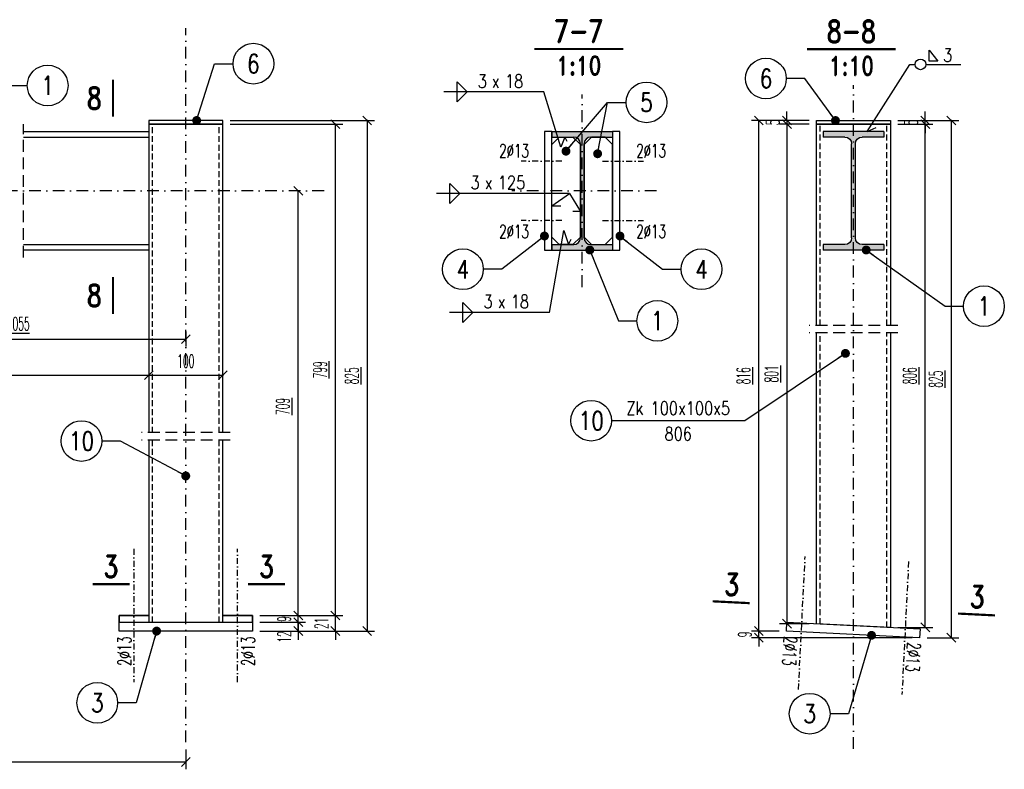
# Model space of a CAD drawing. Header units: millimetres. Extents: x -228255 to 14536, y -140109 to 119945.
# Tile 87 of 123: x -108997 to -107667, y 36441 to 37454. Entities that reach past the tile are written whole.
import ezdxf
from ezdxf.enums import TextEntityAlignment as Align

# ---------------------------------------------------------------- set-up
doc = ezdxf.new("R2010")
doc.units = ezdxf.units.MM
doc.header["$LTSCALE"] = 2.5
for name, pattern in [('DASHDOT', [25.4, 12.7, -6.35, 0, -6.35]), ('DASHDOT2', [12.7, 6.35, -3.175, 0, -3.175]), ('DASHED', [19.05, 12.7, -6.35]), ('DASHED2', [9.525, 6.35, -3.175])]:
    doc.linetypes.add(name, pattern=pattern)
for name, color, linetype in [('Gruba', 6, 'Continuous'), ('Opisy_stal', 7, 'Continuous'), ('Osie', 134, 'DASHDOT'), ('Osie_stal', 221, 'DASHDOT2'), ('Przerywana', 5, 'DASHED'), ('stal', 4, 'Continuous'), ('Stal_nw', 181, 'DASHED2'), ('Stal_przekroj', 1, 'Continuous'), ('Tekst', 31, 'Continuous'), ('Wymiary', 86, 'Continuous')]:
    doc.layers.add(name, color=color, linetype=linetype)
doc.styles.get("Standard").update_dxf_attribs({"font": 'romans.shx', "width": 0.65})
doc.styles.add('style1', font='romand.shx', dxfattribs={"width": 0.8})
doc.styles.add('style3', font='romans.shx', dxfattribs={"width": 0.5})
doc.dimstyles.new('Skala_10', dxfattribs={"dimtxt": 18, "dimasz": 12, "dimexe": 10, "dimexo": 10, "dimgap": 10, "dimtad": 1, "dimdec": 0, "dimdsep": 46, "dimtxsty": 'style3', "dimblk": 'OBLIQUE', "dimcen": 0, "dimdle": 1, "dimclrd": 256, "dimclre": 256, "dimclrt": 31, "dimadec": 1, "dimazin": 0, "dimtfac": 1, "dimtdec": 0, "dimtix": 1, "dimtmove": 2, "dimatfit": 0, "dimldrblk": 'DOT', "dimfxl": 1, "dimtolj": 1, "dimtzin": 0, "dimlwd": -1, "dimlwe": -1, "dimarcsym": 0})
doc.dimstyles.new('Skala_10$7', dxfattribs={"dimscale": 0, "dimtxt": 18, "dimasz": 12, "dimexe": 10, "dimexo": 15, "dimgap": 5, "dimtad": 1, "dimdec": 0, "dimrnd": 0.5, "dimzin": 9, "dimdsep": 46, "dimtxsty": 'Standard', "dimblk1": 'OBLIQUE', "dimblk2": 'OBLIQUE', "dimsah": 1, "dimcen": 10, "dimdle": 10, "dimclrt": 31, "dimadec": 0, "dimazin": 0, "dimtfac": 1, "dimtdec": 0, "dimtmove": 2, "dimatfit": 3, "dimldrblk": 'DOT', "dimfxl": 1, "dimtolj": 1, "dimtzin": 9, "dimarcsym": 0})

# ---------------------------------------------------------------- blocks, each defined once
blk = doc.blocks.new('_Oblique')
at = {"color": 0, "linetype": 'ByBlock', "lineweight": -2}
blk.add_line((-0.5, -0.5), (0.5, 0.5), dxfattribs=at)
blk = doc.blocks.new('*D305')
at = {"layer": 'Defpoints', "color": 0, "ltscale": 0.5, "transparency": 16777216}
for p in [(-110502.6, 36477.6), (-108772.6, 36477.6), (-108772.6, 36450.8)]:
    blk.add_point(p, dxfattribs=at)
at = {"layer": 'Wymiary', "ltscale": 0.5, "transparency": 16777216}
for p, q in [((-110502.6, 36467.6), (-110502.6, 36440.8)), ((-108772.6, 36467.6), (-108772.6, 36440.8)), ((-110503.6, 36450.8), (-108771.6, 36450.8))]:
    blk.add_line(p, q, dxfattribs=at)
at = {"layer": 'Wymiary', "ltscale": 0.5, "transparency": 16777216, "xscale": 12, "yscale": 12, "zscale": 12, "rotation": 180}
blk.add_blockref('_Oblique', (-110502.6, 36450.8), dxfattribs=at)
at = {"layer": 'Wymiary', "ltscale": 0.5, "transparency": 16777216, "xscale": 12, "yscale": 12, "zscale": 12}
blk.add_blockref('_Oblique', (-108772.6, 36450.8), dxfattribs=at)
at = {"layer": 'Wymiary', "color": 31, "ltscale": 0.5, "transparency": 16777216, "insert": (-109637.6, 36471.6), "char_height": 18, "attachment_point": 5, "style": 'style3'}
blk.add_mtext('\\A1;\\L5700', dxfattribs=at)
blk = doc.blocks.new('_Dot')
at = {"color": 0, "linetype": 'ByBlock', "lineweight": -2}
blk.add_line((-0.5, 0), (-1, 0), dxfattribs=at)
at = {"color": 0, "linetype": 'ByBlock', "const_width": 0.5}
blk.add_lwpolyline([(-0.25, 0, 1), (0.25, 0, 1)], format="xyb", close=True, dxfattribs=at)
blk = doc.blocks.new('*D306')
at = {"layer": 'Defpoints', "color": 0, "ltscale": 0.5, "transparency": 16777216}
for p in [(-108620.8, 37222.6), (-108620.8, 37222.6), (-108682.6, 36639.6)]:
    blk.add_point(p, dxfattribs=at)
at = {"layer": 'Wymiary', "ltscale": 0.5, "transparency": 16777216}
for p, q in [((-108620.8, 36638.6), (-108620.8, 37223.6)), ((-108672.6, 36639.6), (-108610.8, 36639.6))]:
    blk.add_line(p, q, dxfattribs=at)
at = {"layer": 'Wymiary', "ltscale": 0.5, "transparency": 16777216, "xscale": 12, "yscale": 12, "zscale": 12}
for p, rotation in [((-108620.8, 37222.6), 90), ((-108620.8, 36639.6), 270)]:
    blk.add_blockref('_Oblique', p, dxfattribs=dict(at, rotation=rotation))
at = {"layer": 'Wymiary', "color": 31, "ltscale": 0.5, "transparency": 16777216, "insert": (-108641.6, 36931.1), "char_height": 18, "attachment_point": 5, "rotation": 90, "style": 'style3'}
blk.add_mtext('\\A1;\\L709', dxfattribs=at)
blk = doc.blocks.new('*D307')
at = {"layer": 'Defpoints', "color": 0, "ltscale": 0.5, "transparency": 16777216}
for p in [(-108722.6, 37312.6), (-108570.6, 37312.6), (-108682.6, 36648.6)]:
    blk.add_point(p, dxfattribs=at)
at = {"layer": 'Wymiary', "ltscale": 0.5, "transparency": 16777216}
for p, q in [((-108712.6, 37312.6), (-108560.6, 37312.6)), ((-108570.6, 36647.6), (-108570.6, 37313.6)), ((-108672.6, 36648.6), (-108560.6, 36648.6))]:
    blk.add_line(p, q, dxfattribs=at)
at = {"layer": 'Wymiary', "ltscale": 0.5, "transparency": 16777216, "xscale": 12, "yscale": 12, "zscale": 12}
for p, rotation in [((-108570.6, 37312.6), 90), ((-108570.6, 36648.6), 270)]:
    blk.add_blockref('_Oblique', p, dxfattribs=dict(at, rotation=rotation))
at = {"layer": 'Wymiary', "color": 31, "ltscale": 0.5, "transparency": 16777216, "insert": (-108591.4, 36980.6), "char_height": 18, "attachment_point": 5, "rotation": 90, "style": 'style3'}
blk.add_mtext('\\A1;\\L799', dxfattribs=at)
blk = doc.blocks.new('*D308')
at = {"layer": 'Defpoints', "color": 0, "ltscale": 0.5, "transparency": 16777216}
for p in [(-108722.6, 37317.6), (-108682.6, 36627.6), (-108527.7, 36627.6)]:
    blk.add_point(p, dxfattribs=at)
at = {"layer": 'Wymiary', "ltscale": 0.5, "transparency": 16777216}
for p, q in [((-108712.6, 37317.6), (-108517.7, 37317.6)), ((-108527.7, 37318.6), (-108527.7, 36626.6)), ((-108672.6, 36627.6), (-108517.7, 36627.6))]:
    blk.add_line(p, q, dxfattribs=at)
at = {"layer": 'Wymiary', "ltscale": 0.5, "transparency": 16777216, "xscale": 12, "yscale": 12, "zscale": 12}
for p, rotation in [((-108527.7, 37317.6), 90), ((-108527.7, 36627.6), 270)]:
    blk.add_blockref('_Oblique', p, dxfattribs=dict(at, rotation=rotation))
at = {"layer": 'Wymiary', "color": 31, "ltscale": 0.5, "transparency": 16777216, "insert": (-108548.5, 36972.6), "char_height": 18, "attachment_point": 5, "rotation": 90, "style": 'style3'}
blk.add_mtext('\\A1;\\L825', dxfattribs=at)
blk = doc.blocks.new('*D311')
at = {"layer": 'Defpoints', "color": 0, "ltscale": 0.5, "transparency": 16777216}
for p in [(-109225.1, 37042.6), (-108772.6, 37042.6), (-108772.6, 37022.1)]:
    blk.add_point(p, dxfattribs=at)
at = {"layer": 'Wymiary', "ltscale": 0.5, "transparency": 16777216}
for p, q in [((-109225.1, 37032.6), (-109225.1, 37012.1)), ((-108772.6, 37032.6), (-108772.6, 37012.1)), ((-109226.1, 37022.1), (-108771.6, 37022.1))]:
    blk.add_line(p, q, dxfattribs=at)
at = {"layer": 'Wymiary', "ltscale": 0.5, "transparency": 16777216, "xscale": 12, "yscale": 12, "zscale": 12, "rotation": 180}
blk.add_blockref('_Oblique', (-109225.1, 37022.1), dxfattribs=at)
at = {"layer": 'Wymiary', "ltscale": 0.5, "transparency": 16777216, "xscale": 12, "yscale": 12, "zscale": 12}
blk.add_blockref('_Oblique', (-108772.6, 37022.1), dxfattribs=at)
at = {"layer": 'Wymiary', "color": 31, "ltscale": 0.5, "transparency": 16777216, "insert": (-108998.9, 37042.9), "char_height": 18, "attachment_point": 5, "style": 'style3'}
blk.add_mtext('\\A1;\\L1055', dxfattribs=at)
blk = doc.blocks.new('*D313')
at = {"layer": 'Defpoints', "color": 0, "ltscale": 0.5, "transparency": 16777216}
for p in [(-110452.6, 36988.9), (-108822.6, 36973.5), (-108822.6, 36973.5)]:
    blk.add_point(p, dxfattribs=at)
at = {"layer": 'Wymiary', "ltscale": 0.5, "transparency": 16777216}
for p, q in [((-110452.6, 36978.9), (-110452.6, 36963.5)), ((-110453.6, 36973.5), (-108821.6, 36973.5))]:
    blk.add_line(p, q, dxfattribs=at)
at = {"layer": 'Wymiary', "ltscale": 0.5, "transparency": 16777216, "xscale": 12, "yscale": 12, "zscale": 12, "rotation": 180}
blk.add_blockref('_Oblique', (-110452.6, 36973.5), dxfattribs=at)
at = {"layer": 'Wymiary', "ltscale": 0.5, "transparency": 16777216, "xscale": 12, "yscale": 12, "zscale": 12}
blk.add_blockref('_Oblique', (-108822.6, 36973.5), dxfattribs=at)
at = {"layer": 'Wymiary', "color": 31, "ltscale": 0.5, "transparency": 16777216, "insert": (-109637.6, 36994.3), "char_height": 18, "attachment_point": 5, "style": 'style3'}
blk.add_mtext('\\A1;\\L5600', dxfattribs=at)
blk = doc.blocks.new('*D314')
at = {"layer": 'Defpoints', "color": 0, "ltscale": 0.5, "transparency": 16777216}
for p in [(-108822.6, 36973.5), (-108722.6, 36973.5), (-108722.6, 36973.5)]:
    blk.add_point(p, dxfattribs=at)
at = {"layer": 'Wymiary', "ltscale": 0.5, "transparency": 16777216}
blk.add_line((-108823.6, 36973.5), (-108721.6, 36973.5), dxfattribs=at)
at = {"layer": 'Wymiary', "ltscale": 0.5, "transparency": 16777216, "xscale": 12, "yscale": 12, "zscale": 12, "rotation": 180}
blk.add_blockref('_Oblique', (-108822.6, 36973.5), dxfattribs=at)
at = {"layer": 'Wymiary', "ltscale": 0.5, "transparency": 16777216, "xscale": 12, "yscale": 12, "zscale": 12}
blk.add_blockref('_Oblique', (-108722.6, 36973.5), dxfattribs=at)
at = {"layer": 'Wymiary', "color": 31, "ltscale": 0.5, "transparency": 16777216, "insert": (-108772.6, 36992.5), "char_height": 18, "attachment_point": 5, "style": 'style3'}
blk.add_mtext('\\A1;100', dxfattribs=at)
blk = doc.blocks.new('Elem_lewy')
at = {"color": 7}
blk.add_line((0, 0), (-25, 0), dxfattribs=at)
blk.add_circle((-52.5, 0), 27.5, dxfattribs=at)
at = {"color": 31, "width": 0.8}
blk.add_attdef('22', text='', height=25, dxfattribs=at).set_placement((-52.5, 0), align=Align.MIDDLE)
blk = doc.blocks.new('I160PE')
for p, q in [((-41, 160), (41, 160)), ((-41, 160), (-41, 152.6)), ((41, 160), (41, 152.6)), ((-41, 152.6), (-11.5, 152.6)), ((11.5, 152.6), (41, 152.6)), ((-2.5, 16.4), (-2.5, 143.6)), ((2.5, 16.4), (2.5, 143.6)), ((-41, 7.4), (-11.5, 7.4)), ((-41, 7.4), (-41, 0)), ((-41, 0), (41, 0)), ((11.5, 7.4), (41, 7.4)), ((41, 7.4), (41, 0))]:
    blk.add_line(p, q)
for centre, start, end in [((-11.5, 143.6), 0, 90), ((11.5, 143.6), 90, 180), ((-11.5, 16.4), 270, 0), ((11.5, 16.4), 180, 270)]:
    blk.add_arc(centre, 9, start, end)
blk = doc.blocks.new('Elem_prawy')
at = {"color": 7}
blk.add_line((0, 0), (25, 0), dxfattribs=at)
blk.add_circle((52.5, 0), 27.5, dxfattribs=at)
at = {"color": 31, "width": 0.8}
blk.add_attdef('22', text='', height=25, dxfattribs=at).set_placement((52.5, 0), align=Align.MIDDLE)
blk = doc.blocks.new('Pach_obustr_lewa')
at = {"color": 7}
for p, q in [((-117, -13.5), (-117, 13.5)), ((-117, 13.5), (-103.5, 0)), ((0, 0), (-135, 0)), ((-117, -13.5), (-103.5, 0))]:
    blk.add_line(p, q, dxfattribs=at)
at = {"color": 31, "width": 0.8}
blk.add_text('x', height=18, dxfattribs=at).set_placement((-70, 5.6))
blk.add_attdef('AA', text='', height=18, dxfattribs=at).set_placement((-76.8, 5.6), align=Align.RIGHT)
blk.add_attdef('LLLL', (-52.3, 5.6), '', height=18, dxfattribs=at)
blk = doc.blocks.new('*D338')
at = {"layer": 'Defpoints', "color": 0, "ltscale": 0.5, "transparency": 16777216}
for p in [(-108682.6, 36639.6), (-108620.8, 36639.6), (-108682.6, 36627.6)]:
    blk.add_point(p, dxfattribs=at)
at = {"layer": 'Wymiary', "ltscale": 0.5, "transparency": 16777216}
for p, q in [((-108620.8, 36639.6), (-108620.8, 36651.6)), ((-108672.6, 36639.6), (-108610.8, 36639.6)), ((-108620.8, 36627.6), (-108620.8, 36639.6)), ((-108672.6, 36627.6), (-108610.8, 36627.6)), ((-108620.8, 36627.6), (-108620.8, 36615.6))]:
    blk.add_line(p, q, dxfattribs=at)
at = {"layer": 'Wymiary', "ltscale": 0.5, "transparency": 16777216, "xscale": 12, "yscale": 12, "zscale": 12}
for p, rotation in [((-108620.8, 36639.6), 270), ((-108620.8, 36627.6), 90)]:
    blk.add_blockref('_Oblique', p, dxfattribs=dict(at, rotation=rotation))
at = {"layer": 'Wymiary', "color": 31, "ltscale": 0.5, "transparency": 16777216, "insert": (-108639.8, 36619.8), "char_height": 18, "attachment_point": 5, "rotation": 90, "style": 'style3'}
blk.add_mtext('\\A1;12', dxfattribs=at)
blk = doc.blocks.new('*D339')
at = {"layer": 'Defpoints', "color": 0, "ltscale": 0.5, "transparency": 16777216}
for p in [(-108682.6, 36648.6), (-108570.6, 36648.6), (-108682.6, 36627.6)]:
    blk.add_point(p, dxfattribs=at)
at = {"layer": 'Wymiary', "ltscale": 0.5, "transparency": 16777216}
for p, q in [((-108570.6, 36648.6), (-108570.6, 36660.6)), ((-108672.6, 36648.6), (-108560.6, 36648.6)), ((-108570.6, 36627.6), (-108570.6, 36648.6)), ((-108672.6, 36627.6), (-108560.6, 36627.6)), ((-108570.6, 36627.6), (-108570.6, 36615.6))]:
    blk.add_line(p, q, dxfattribs=at)
at = {"layer": 'Wymiary', "ltscale": 0.5, "transparency": 16777216, "xscale": 12, "yscale": 12, "zscale": 12}
for p, rotation in [((-108570.6, 36648.6), 270), ((-108570.6, 36627.6), 90)]:
    blk.add_blockref('_Oblique', p, dxfattribs=dict(at, rotation=rotation))
at = {"layer": 'Wymiary', "color": 31, "ltscale": 0.5, "transparency": 16777216, "insert": (-108589.6, 36638.1), "char_height": 18, "attachment_point": 5, "rotation": 90, "style": 'style3'}
blk.add_mtext('\\A1;21', dxfattribs=at)
blk = doc.blocks.new('*D340')
at = {"layer": 'Defpoints', "color": 0, "ltscale": 0.5, "transparency": 16777216}
for p in [(-108682.6, 36648.6), (-108620.8, 36648.6), (-108682.6, 36639.6)]:
    blk.add_point(p, dxfattribs=at)
at = {"layer": 'Wymiary', "ltscale": 0.5, "transparency": 16777216}
for p, q in [((-108620.8, 36648.6), (-108620.8, 36660.6)), ((-108672.6, 36648.6), (-108610.8, 36648.6)), ((-108620.8, 36639.6), (-108620.8, 36648.6)), ((-108672.6, 36639.6), (-108610.8, 36639.6)), ((-108620.8, 36639.6), (-108620.8, 36627.6))]:
    blk.add_line(p, q, dxfattribs=at)
at = {"layer": 'Wymiary', "ltscale": 0.5, "transparency": 16777216, "xscale": 12, "yscale": 12, "zscale": 12}
for p, rotation in [((-108620.8, 36648.6), 270), ((-108620.8, 36639.6), 90)]:
    blk.add_blockref('_Oblique', p, dxfattribs=dict(at, rotation=rotation))
at = {"layer": 'Wymiary', "color": 31, "ltscale": 0.5, "transparency": 16777216, "insert": (-108639.8, 36644.1), "char_height": 18, "attachment_point": 5, "rotation": 90, "style": 'style3'}
blk.add_mtext('\\A1;9', dxfattribs=at)
blk = doc.blocks.new('Pach_obwod_prawa')
at = {"color": 7}
for p, q in [((26.2368, 4.32), (26.2368, 19.44)), ((26.2368, 19.44), (37.7568, 4.32)), ((0, 0), (7.2, 0)), ((21.6, 0), (69.12, 0)), ((37.7568, 4.32), (26.2368, 4.32))]:
    blk.add_line(p, q, dxfattribs=at)
blk.add_circle((14.4, 0), 7.2, dxfattribs=at)
at = {"color": 31, "width": 0.8}
blk.add_attdef('A', (44.9568, 3.6), '', height=18, dxfattribs=at)
blk = doc.blocks.new('*D341')
at = {"layer": 'Defpoints', "color": 0, "ltscale": 0.5, "transparency": 16777216}
for p in [(-107998.9, 36627.6), (-107961.5, 36627.6), (-107781.7, 36618.6)]:
    blk.add_point(p, dxfattribs=at)
at = {"layer": 'Wymiary', "ltscale": 0.5, "transparency": 16777216}
for p, q in [((-107998.9, 36627.6), (-107998.9, 36639.6)), ((-107971.5, 36627.6), (-108008.9, 36627.6)), ((-107791.7, 36618.6), (-108008.9, 36618.6)), ((-107998.9, 36618.6), (-107998.9, 36627.6)), ((-107998.9, 36618.6), (-107998.9, 36606.6))]:
    blk.add_line(p, q, dxfattribs=at)
at = {"layer": 'Wymiary', "ltscale": 0.5, "transparency": 16777216, "xscale": 12, "yscale": 12, "zscale": 12}
for p, rotation in [((-107998.9, 36627.6), 270), ((-107998.9, 36618.6), 90)]:
    blk.add_blockref('_Oblique', p, dxfattribs=dict(at, rotation=rotation))
at = {"layer": 'Wymiary', "color": 31, "ltscale": 0.5, "transparency": 16777216, "insert": (-108017.9, 36623.1), "char_height": 18, "attachment_point": 5, "rotation": 90, "style": 'style3'}
blk.add_mtext('\\A1;9', dxfattribs=at)
blk = doc.blocks.new('*D342')
at = {"layer": 'Defpoints', "color": 0, "ltscale": 0.5, "transparency": 16777216}
for p in [(-107998.9, 37317.6), (-107921, 37317.6), (-107961.5, 36627.6)]:
    blk.add_point(p, dxfattribs=at)
at = {"layer": 'Wymiary', "ltscale": 0.5, "transparency": 16777216}
for p, q in [((-107931, 37317.6), (-108008.9, 37317.6)), ((-107998.9, 36626.6), (-107998.9, 37318.6)), ((-107971.5, 36627.6), (-108008.9, 36627.6))]:
    blk.add_line(p, q, dxfattribs=at)
at = {"layer": 'Wymiary', "ltscale": 0.5, "transparency": 16777216, "xscale": 12, "yscale": 12, "zscale": 12}
for p, rotation in [((-107998.9, 37317.6), 90), ((-107998.9, 36627.6), 270)]:
    blk.add_blockref('_Oblique', p, dxfattribs=dict(at, rotation=rotation))
at = {"layer": 'Wymiary', "color": 31, "ltscale": 0.5, "transparency": 16777216, "insert": (-108019.7, 36972.6), "char_height": 18, "attachment_point": 5, "rotation": 90, "style": 'style3'}
blk.add_mtext('\\A1;\\L816', dxfattribs=at)
blk = doc.blocks.new('*D343')
at = {"layer": 'Defpoints', "color": 0, "ltscale": 0.5, "transparency": 16777216}
for p in [(-107921, 37312.6), (-107960.9, 36637.6), (-107921, 36637.6)]:
    blk.add_point(p, dxfattribs=at)
at = {"layer": 'Wymiary', "ltscale": 0.5, "transparency": 16777216}
for p, q in [((-107931, 37312.6), (-107970.9, 37312.6)), ((-107960.9, 37313.6), (-107960.9, 36636.6)), ((-107931, 36637.6), (-107970.9, 36637.6))]:
    blk.add_line(p, q, dxfattribs=at)
at = {"layer": 'Wymiary', "ltscale": 0.5, "transparency": 16777216, "xscale": 12, "yscale": 12, "zscale": 12}
for p, rotation in [((-107960.9, 37312.6), 90), ((-107960.9, 36637.6), 270)]:
    blk.add_blockref('_Oblique', p, dxfattribs=dict(at, rotation=rotation))
at = {"layer": 'Wymiary', "color": 31, "ltscale": 0.5, "transparency": 16777216, "insert": (-107981.7, 36975.1), "char_height": 18, "attachment_point": 5, "rotation": 90, "style": 'style3'}
blk.add_mtext('\\A1;\\L801', dxfattribs=at)
blk = doc.blocks.new('*D344')
at = {"layer": 'Defpoints', "color": 0, "ltscale": 0.5, "transparency": 16777216}
for p in [(-107821, 37312.6), (-107774.1, 37312.6), (-107821, 36632.6)]:
    blk.add_point(p, dxfattribs=at)
at = {"layer": 'Wymiary', "ltscale": 0.5, "transparency": 16777216}
for p, q in [((-107811, 37312.6), (-107764.1, 37312.6)), ((-107774.1, 36631.6), (-107774.1, 37313.6)), ((-107811, 36632.6), (-107764.1, 36632.6))]:
    blk.add_line(p, q, dxfattribs=at)
at = {"layer": 'Wymiary', "ltscale": 0.5, "transparency": 16777216, "xscale": 12, "yscale": 12, "zscale": 12}
for p, rotation in [((-107774.1, 37312.6), 90), ((-107774.1, 36632.6), 270)]:
    blk.add_blockref('_Oblique', p, dxfattribs=dict(at, rotation=rotation))
at = {"layer": 'Wymiary', "color": 31, "ltscale": 0.5, "transparency": 16777216, "insert": (-107794.9, 36972.6), "char_height": 18, "attachment_point": 5, "rotation": 90, "style": 'style3'}
blk.add_mtext('\\A1;\\L806', dxfattribs=at)
blk = doc.blocks.new('*D345')
at = {"layer": 'Defpoints', "color": 0, "ltscale": 0.5, "transparency": 16777216}
for p in [(-107960.9, 37312.6), (-107921, 37317.6), (-107921, 37312.6)]:
    blk.add_point(p, dxfattribs=at)
at = {"layer": 'Wymiary', "ltscale": 0.5, "transparency": 16777216}
for p, q in [((-107960.9, 37317.6), (-107960.9, 37329.6)), ((-107931, 37317.6), (-107970.9, 37317.6)), ((-107931, 37312.6), (-107970.9, 37312.6)), ((-107960.9, 37317.6), (-107960.9, 37312.6)), ((-107960.9, 37312.6), (-107960.9, 37300.6))]:
    blk.add_line(p, q, dxfattribs=at)
at = {"layer": 'Wymiary', "ltscale": 0.5, "transparency": 16777216, "xscale": 12, "yscale": 12, "zscale": 12}
for p, rotation in [((-107960.9, 37317.6), 270), ((-107960.9, 37312.6), 90)]:
    blk.add_blockref('_Oblique', p, dxfattribs=dict(at, rotation=rotation))
at = {"layer": 'Wymiary', "color": 31, "ltscale": 0.5, "transparency": 16777216, "insert": (-107979.9, 37315.1), "char_height": 18, "attachment_point": 5, "rotation": 90, "style": 'style3'}
blk.add_mtext('\\A1;5', dxfattribs=at)
blk = doc.blocks.new('*D346')
at = {"layer": 'Defpoints', "color": 0, "ltscale": 0.5, "transparency": 16777216}
for p in [(-107821, 37317.6), (-107738.9, 37317.6), (-107781.7, 36618.6)]:
    blk.add_point(p, dxfattribs=at)
at = {"layer": 'Wymiary', "ltscale": 0.5, "transparency": 16777216}
for p, q in [((-107811, 37317.6), (-107728.9, 37317.6)), ((-107738.9, 36617.6), (-107738.9, 37318.6)), ((-107771.7, 36618.6), (-107728.9, 36618.6))]:
    blk.add_line(p, q, dxfattribs=at)
at = {"layer": 'Wymiary', "ltscale": 0.5, "transparency": 16777216, "xscale": 12, "yscale": 12, "zscale": 12}
for p, rotation in [((-107738.9, 37317.6), 90), ((-107738.9, 36618.6), 270)]:
    blk.add_blockref('_Oblique', p, dxfattribs=dict(at, rotation=rotation))
at = {"layer": 'Wymiary', "color": 31, "ltscale": 0.5, "transparency": 16777216, "insert": (-107759.7, 36968.1), "char_height": 18, "attachment_point": 5, "rotation": 90, "style": 'style3'}
blk.add_mtext('\\A1;\\L825', dxfattribs=at)
blk = doc.blocks.new('*D347')
at = {"layer": 'Defpoints', "color": 0, "ltscale": 0.5, "transparency": 16777216}
for p in [(-107821, 37317.6), (-107821, 37312.6), (-107774.1, 37317.6)]:
    blk.add_point(p, dxfattribs=at)
at = {"layer": 'Wymiary', "ltscale": 0.5, "transparency": 16777216}
for p, q in [((-107774.1, 37317.6), (-107774.1, 37329.6)), ((-107811, 37317.6), (-107764.1, 37317.6)), ((-107811, 37312.6), (-107764.1, 37312.6)), ((-107774.1, 37312.6), (-107774.1, 37317.6)), ((-107774.1, 37312.6), (-107774.1, 37300.6))]:
    blk.add_line(p, q, dxfattribs=at)
at = {"layer": 'Wymiary', "ltscale": 0.5, "transparency": 16777216, "xscale": 12, "yscale": 12, "zscale": 12}
for p, rotation in [((-107774.1, 37317.6), 270), ((-107774.1, 37312.6), 90)]:
    blk.add_blockref('_Oblique', p, dxfattribs=dict(at, rotation=rotation))
at = {"layer": 'Wymiary', "color": 31, "ltscale": 0.5, "transparency": 16777216, "insert": (-107793.1, 37315.1), "char_height": 18, "attachment_point": 5, "rotation": 90, "style": 'style3'}
blk.add_mtext('\\A1;5', dxfattribs=at)
blk = doc.blocks.new('Op_el_lewy')
at = {"color": 7}
blk.add_line((0, 0), (-180, 0), dxfattribs=at)
blk.add_circle((-207.5, 0), 27.5, dxfattribs=at)
at = {"color": 31, "width": 0.8}
blk.add_attdef('22', text='', height=25, dxfattribs=at).set_placement((-207.5, 0), align=Align.MIDDLE)
for tag, p in [('ZK_120X120X5', (-90, 7.875)), ('1000', (-90, -26.649))]:
    blk.add_attdef(tag, text='', height=18, dxfattribs=at).set_placement(p, align=Align.CENTER)

msp = doc.modelspace()

# ---------------------------------------------------------------- hatches: boundary and pattern name
at = {"layer": 'Stal_przekroj', "ltscale": 0.5}
h = msp.add_hatch(color=256, dxfattribs=at)
h.dxf.hatch_style = 1
h.paths.add_polyline_path([(-108196.32, 37302.57), (-108278.32, 37302.57), (-108278.32, 37295.17), (-108248.82, 37295.17, -0.4142136), (-108239.82, 37286.17), (-108239.82, 37158.97, -0.4142136), (-108248.82, 37149.97), (-108278.32, 37149.97), (-108278.32, 37142.57), (-108196.32, 37142.57), (-108196.32, 37149.97), (-108225.82, 37149.97, -0.4142136), (-108234.82, 37158.97), (-108234.82, 37286.17, -0.4142136), (-108225.82, 37295.17), (-108196.32, 37295.17)])
h = msp.add_hatch(color=256, dxfattribs=at)
h.dxf.hatch_style = 1
h.paths.add_polyline_path([(-107830.02, 37302.57), (-107912.02, 37302.57), (-107912.02, 37295.17), (-107882.52, 37295.17, -0.4142136), (-107873.52, 37286.17), (-107873.52, 37158.97, -0.4142136), (-107882.52, 37149.97), (-107912.02, 37149.97), (-107912.02, 37142.57), (-107830.02, 37142.57), (-107830.02, 37149.97), (-107859.52, 37149.97, -0.4142136), (-107868.52, 37158.97), (-107868.52, 37286.17, -0.4142136), (-107859.52, 37295.17), (-107830.02, 37295.17)])

# ---------------------------------------------------------------- linework, layer by layer
at = {"layer": 'Gruba', "const_width": 3}
for points in [[(-108301.98, 37414.29), (-108181.98, 37414.29)], [(-107933.91, 37414.03), (-107813.91, 37414.03)], [(-108870.87, 37372.71), (-108870.87, 37322.71)], [(-108870.87, 37106.14), (-108870.87, 37056.14)], [(-108898.5, 36690.97), (-108848.5, 36690.97)], [(-108688.51, 36690.97), (-108638.51, 36690.97)], [(-108061.16, 36667.85), (-108011.23, 36665.35)], [(-107729.73, 36651.28), (-107679.8, 36648.78)]]:
    msp.add_lwpolyline(points, dxfattribs=at)
at = {"layer": 'Opisy_stal', "ltscale": 0.5}
for p, q in [((-107852.38, 37302.57), (-107795, 37393.42)), ((-108266.25, 37281.67), (-108289.31, 37356.16)), ((-107852.38, 37302.57), (-107840.5, 37308.3)), ((-108260.67, 37295.17), (-108266.25, 37281.67)), ((-108260.67, 37295.17), (-108258.21, 37289.54)), ((-108254.44, 37219.14), (-108299.03, 37219.14)), ((-108278.32, 37202.06), (-108254.44, 37219.14)), ((-108254.44, 37219.14), (-108239.82, 37194.74)), ((-108278.32, 37202.06), (-108266.32, 37202.06)), ((-108239.82, 37194.74), (-108249.94, 37194.74)), ((-108281.54, 37058.32), (-108262.3, 37169.02)), ((-108262.3, 37169.02), (-108255.66, 37149.97)), ((-108255.66, 37149.97), (-108252.15, 37157.28))]:
    msp.add_line(p, q, dxfattribs=at)
at = {"layer": 'Osie', "ltscale": 0.5}
for p, q in [((-108772.65, 36477.57), (-108772.65, 37442.57)), ((-107871.02, 36468.58), (-107871.02, 37365.26)), ((-108237.32, 37092.57), (-108237.32, 37352.57)), ((-108585.96, 37222.57), (-110633.2, 37222.57)), ((-108137.08, 37222.57), (-108332.56, 37222.57))]:
    msp.add_line(p, q, dxfattribs=at)
at = {"layer": 'Osie_stal', "ltscale": 0.5}
for p, q in [((-108264.89, 37262.57), (-108319.86, 37262.57)), ((-108209.75, 37262.57), (-108154.78, 37262.57)), ((-108264.89, 37182.57), (-108319.86, 37182.57)), ((-108209.75, 37182.57), (-108154.78, 37182.57)), ((-108842.65, 36738.56), (-108842.65, 36558.56)), ((-108702.65, 36558.56), (-108702.65, 36738.56)), ((-107945.32, 36548.68), (-107936.33, 36728.46)), ((-107796.62, 36721.47), (-107805.61, 36541.7))]:
    msp.add_line(p, q, dxfattribs=at)
at = {"layer": 'Przerywana', "ltscale": 0.5}
for p, q in [((-108991.91, 37132.57), (-108991.91, 37312.57)), ((-107811.02, 37040.61), (-107931.02, 37040.61)), ((-107811.02, 37030.61), (-107931.02, 37030.61)), ((-108712.65, 36895.8), (-108832.65, 36895.8)), ((-108712.65, 36885.8), (-108832.65, 36885.8))]:
    msp.add_line(p, q, dxfattribs=at)
at = {"layer": 'stal', "ltscale": 0.5}
for p, q in [((-108991.91, 37295.17), (-108822.65, 37295.17)), ((-108991.91, 37149.97), (-108822.65, 37149.97))]:
    msp.add_line(p, q, dxfattribs=at)
for points in [[(-108822.65, 37312.57), (-108722.65, 37312.57), (-108722.65, 37317.57), (-108822.65, 37317.57)], [(-107821.02, 37312.57), (-107921.02, 37312.57), (-107921.02, 37317.57), (-107821.02, 37317.57)], [(-108288.32, 37142.57), (-108278.32, 37142.57), (-108278.32, 37302.57), (-108288.32, 37302.57)], [(-108196.32, 37142.57), (-108186.32, 37142.57), (-108186.32, 37302.57), (-108196.32, 37302.57)], [(-107781.74, 36618.6), (-107961.51, 36627.59), (-107960.91, 36639.57), (-107781.14, 36630.59)]]:
    msp.add_lwpolyline(points, close=True, dxfattribs=at)
for points in [[(-108722.65, 36895.8), (-108722.65, 37312.57), (-108822.65, 37312.57), (-108822.65, 36895.8)], [(-107921.02, 37040.61), (-107921.02, 37312.57), (-107821.02, 37312.57), (-107821.02, 37040.61)], [(-108991.91, 37302.57), (-108822.65, 37302.57), (-108822.65, 37142.57), (-108991.91, 37142.57)], [(-108278.32, 37285.17), (-108268.32, 37295.17), (-108249.82, 37295.17), (-108239.82, 37285.17), (-108239.82, 37159.97), (-108249.82, 37149.97), (-108268.32, 37149.97), (-108278.32, 37159.97), (-108278.32, 37285.17)], [(-108196.32, 37285.17), (-108206.32, 37295.17), (-108224.82, 37295.17), (-108234.82, 37285.17), (-108234.82, 37159.97), (-108224.82, 37149.97), (-108206.32, 37149.97), (-108196.32, 37159.97), (-108196.32, 37285.17)], [(-107821.02, 37030.61), (-107821.02, 36632.58), (-107921.02, 36637.58), (-107921.02, 37030.61)], [(-108822.65, 36885.8), (-108822.65, 36639.57), (-108722.65, 36639.57), (-108722.65, 36885.8)], [(-108822.65, 36648.56), (-108862.65, 36648.56), (-108862.65, 36639.57), (-108682.65, 36639.57), (-108682.65, 36648.56), (-108722.65, 36648.56)], [(-108722.65, 36648.56), (-108682.65, 36648.56), (-108682.65, 36627.59), (-108862.65, 36627.59), (-108862.65, 36648.56), (-108822.65, 36648.56)]]:
    msp.add_lwpolyline(points, dxfattribs=at)
at = {"layer": 'Stal_nw', "ltscale": 0.5}
for p, q in [((-108817.65, 36895.8), (-108817.65, 37312.57)), ((-108727.65, 36895.8), (-108727.65, 37312.57)), ((-107916.02, 37040.61), (-107916.02, 37312.57)), ((-107826.02, 37040.61), (-107826.02, 37312.57)), ((-107916.02, 36637.33), (-107916.02, 37030.61)), ((-107826.02, 36632.83), (-107826.02, 37030.61)), ((-108817.65, 36639.57), (-108817.65, 36885.8)), ((-108727.65, 36639.57), (-108727.65, 36885.8))]:
    msp.add_line(p, q, dxfattribs=at)

# ---------------------------------------------------------------- block references
at = {"layer": 'Opisy_stal', "ltscale": 0.5}
for name, p, values in [('Elem_prawy', (-108733.8, 37394.4), {'22': '6'}), ('Pach_obwod_prawa', (-107795, 37393.42), {'A': '3'}), ('Elem_lewy', (-107936.76, 37374.3), {'22': '6'}), ('Elem_prawy', (-109011.63, 37364.89), {'22': '1'}), ('Pach_obustr_lewa', (-108289.31, 37356.16), {'LLLL': '18', 'AA': '3'}), ('Elem_prawy', (-108203.04, 37342.1), {'22': '5'}), ('Pach_obustr_lewa', (-108299.03, 37219.14), {'LLLL': '125', 'AA': '3'}), ('Elem_lewy', (-108345.92, 37116.58), {'22': '4'}), ('Elem_prawy', (-108128.71, 37116.58), {'22': '4'}), ('Elem_prawy', (-107747.38, 37066.6), {'22': '1'}), ('Pach_obustr_lewa', (-108281.54, 37058.32), {'LLLL': '18', 'AA': '3'}), ('Elem_prawy', (-108188.36, 37046.91), {'22': '1'}), ('Op_el_lewy', (-108017.7, 36911.91), {'1000': '806', '22': '10', 'ZK_120X120X5': 'Zk 100x100x5'}), ('Elem_lewy', (-108860.94, 36884.43), {'22': '10'}), ('Elem_lewy', (-108839.63, 36530.68), {'22': '3'}), ('Elem_lewy', (-107877.67, 36515.96), {'22': '3'})]:
    msp.add_blockref(name, p, dxfattribs=at).add_auto_attribs(values)
at = {"layer": 'Stal_przekroj', "ltscale": 0.5}
msp.add_blockref('I160PE', (-108237.32, 37142.57), dxfattribs=at)
at = {"layer": 'Stal_przekroj', "ltscale": 0.5, "xscale": -1}
msp.add_blockref('I160PE', (-107871.02, 37142.57), dxfattribs=at)

# ---------------------------------------------------------------- texts
at = {"layer": 'Gruba', "style": 'style1', "width": 0.8}
for s, p in [('7-7', (-108241.98, 37414.29)), ('8-8', (-107873.91, 37414.03)), ('3', (-108873.5, 36690.97)), ('3', (-108663.51, 36690.97))]:
    msp.add_text(s, height=30, dxfattribs=at).set_placement(p, align=Align.BOTTOM_CENTER)
for p in [(-108241.98, 37404.29), (-107873.91, 37404.03)]:
    msp.add_text('1:10', height=25, dxfattribs=at).set_placement(p, align=Align.TOP_CENTER)
for p in [(-108885.87, 37347.71), (-108885.87, 37081.14)]:
    msp.add_text('8', height=30, dxfattribs=at).set_placement(p, align=Align.MIDDLE_RIGHT)
for p in [(-108036.19, 36666.6), (-107704.76, 36650.03)]:
    msp.add_text('3', height=30, rotation=357.13759, dxfattribs=at).set_placement(p, align=Align.BOTTOM_CENTER)
at = {"layer": 'Tekst', "ltscale": 0.5, "width": 0.65}
for p in [(-108349.44, 37267.77), (-108164.38, 37267.77), (-108349.44, 37158.72), (-108164.38, 37158.72)]:
    msp.add_text('2%%C13', height=18, dxfattribs=at).set_placement(p)
for rotation, p in [(90, (-108846.31, 36580.33)), (90, (-108679.38, 36580.33)), (267.13759, (-107965.11, 36621.11)), (267.13759, (-107798.38, 36612.77))]:
    msp.add_text('2%%C13', height=18, rotation=rotation, dxfattribs=at).set_placement(p)

# ---------------------------------------------------------------- dimensions: what is measured, and where the dimension line sits
at = {"layer": 'Wymiary', "ltscale": 0.5}
for base, p1, p2, text, picture, middle in [((-108527.7, 36627.57), (-108722.65, 37317.57), (-108682.65, 36627.57), '%%u825', '*D308', (-108548.5, 36972.57)), ((-107998.95, 37317.57), (-107961.51, 36627.59), (-107921.02, 37317.57), '%%u816', '*D342', (-108019.75, 36972.58)), ((-107738.9, 37317.57), (-107781.74, 36618.6), (-107821.02, 37317.57), '%%u825', '*D346', (-107759.7, 36968.09)), ((-108570.56, 37312.57), (-108682.65, 36648.56), (-108722.65, 37312.57), '%%u799', '*D307', (-108591.36, 36980.57)), ((-107960.9, 36637.58), (-107921.02, 37312.57), (-107921.02, 36637.58), '%%u801', '*D343', (-107981.7, 36975.08)), ((-107774.1, 37312.57), (-107821.02, 36632.58), (-107821.02, 37312.57), '%%u806', '*D344', (-107794.9, 36972.58)), ((-108620.85, 37222.57), (-108682.65, 36639.57), (-108620.85, 37222.57), '%%u709', '*D306', (-108641.65, 36931.07))]:
    dim = msp.add_linear_dim(base=base, p1=p1, p2=p2, angle=90, text=text, dimstyle='Skala_10', dxfattribs=at)
    dim.commit()
    dim.dimension.update_dxf_attribs({"geometry": picture, "text_midpoint": middle})
for base, p1, p2, picture, middle in [((-107960.9, 37312.57), (-107921.02, 37317.57), (-107921.02, 37312.57), '*D345', (-107979.9, 37315.07)), ((-107774.1, 37317.57), (-107821.02, 37312.57), (-107821.02, 37317.57), '*D347', (-107793.1, 37315.07)), ((-108570.56, 36648.56), (-108682.65, 36627.59), (-108682.65, 36648.56), '*D339', (-108589.56, 36638.08)), ((-108620.85, 36648.56), (-108682.65, 36639.57), (-108682.65, 36648.56), '*D340', (-108639.85, 36644.07)), ((-107998.95, 36627.59), (-107781.74, 36618.6), (-107961.51, 36627.59), '*D341', (-108017.95, 36623.09))]:
    dim = msp.add_linear_dim(base=base, p1=p1, p2=p2, angle=90, dimstyle='Skala_10', dxfattribs=at)
    dim.commit()
    dim.dimension.update_dxf_attribs({"geometry": picture, "text_midpoint": middle})
for base, p1, p2, text, picture, middle in [((-108772.65, 37022.12), (-109225.15, 37042.57), (-108772.65, 37042.57), '%%u1055', '*D311', (-108998.9, 37042.92)), ((-108822.65, 36973.52), (-110452.65, 36988.85), (-108822.65, 36973.52), '%%u5600', '*D313', (-109637.65, 36994.32)), ((-108772.65, 36450.8), (-110502.65, 36477.57), (-108772.65, 36477.57), '%%u5700', '*D305', (-109637.65, 36471.6))]:
    dim = msp.add_linear_dim(base=base, p1=p1, p2=p2, text=text, dimstyle='Skala_10', dxfattribs=at)
    dim.commit()
    dim.dimension.update_dxf_attribs({"geometry": picture, "text_midpoint": middle})
dim = msp.add_linear_dim(base=(-108722.65, 36973.52), p1=(-108822.65, 36973.52), p2=(-108722.65, 36973.52), dimstyle='Skala_10', dxfattribs=at)
dim.commit()
dim.dimension.update_dxf_attribs({"geometry": '*D314', "text_midpoint": (-108772.65, 36992.52)})
dim = msp.add_linear_dim(base=(-108620.85, 36639.57), p1=(-108682.65, 36627.59), p2=(-108682.65, 36639.57), angle=90, dimstyle='Skala_10', dxfattribs=at)
dim.commit()
dim.dimension.update_dxf_attribs({"geometry": '*D338', "text_midpoint": (-108639.85, 36619.77), "dimtype": 160})

# ---------------------------------------------------------------- leaders
at = {"layer": 'Opisy_stal', "ltscale": 0.5}
for points, override in [([(-108757.96, 37317.57), (-108733.8, 37394.4)], {"dimscale": 1, "dimtad": 0}), ([(-107895.36, 37317.57), (-107936.76, 37374.3)], {"dimscale": 1, "dimtad": 0}), ([(-108259.27, 37276.17), (-108203.04, 37342.1)], {"dimscale": 1, "dimtad": 0}), ([(-108216.55, 37272.65), (-108203.04, 37342.1)], {"dimscale": 1, "dimtad": 0}), ([(-108288.32, 37161.49), (-108345.92, 37116.58)], {"dimscale": 1, "dimtad": 0}), ([(-108186.32, 37161.49), (-108128.71, 37116.58)], {"dimscale": 1, "dimtad": 0}), ([(-108227.05, 37142.57), (-108188.36, 37046.91)], {"dimscale": 1, "dimtad": 0}), ([(-107853.86, 37142.57), (-107747.38, 37066.6)], {"dimscale": 1, "dimgap": 9, "dimtad": 0}), ([(-107881.87, 37002.88), (-108017.7, 36911.91)], {"dimscale": 1, "dimtad": 0}), ([(-108772.65, 36837.23), (-108860.94, 36884.43)], {"dimscale": 1, "dimtad": 0}), ([(-108812.02, 36627.59), (-108839.63, 36530.68)], {"dimscale": 1, "dimtad": 0}), ([(-107846.64, 36621.85), (-107877.67, 36515.96)], {"dimscale": 1, "dimtad": 0})]:
    msp.add_leader(points, dimstyle='Skala_10$7', override=override, dxfattribs=at)

doc.saveas('drawing.dxf')
